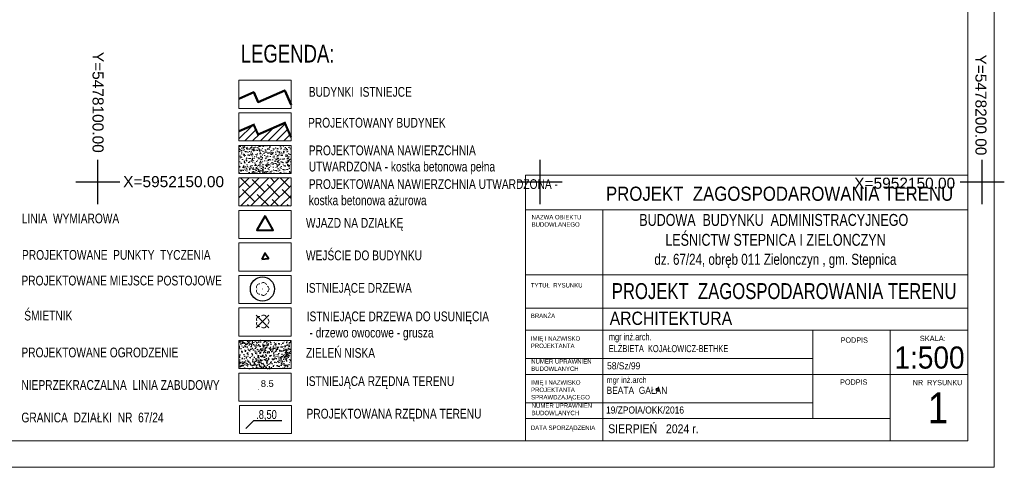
# Model space of a CAD drawing. Extents: x -3 to 10956327, y 0 to 11904415.
# Tile 3 of 14: x 5478091 to 5478202, y 5952118 to 5952168. Entities that reach past the tile are written whole.
import ezdxf
from ezdxf.enums import TextEntityAlignment as Align

# ---------------------------------------------------------------- set-up
doc = ezdxf.new("R2010")
doc.units = 0
doc.header["$LTSCALE"] = 0.5
doc.header["$PDMODE"] = 33
doc.header["$PDSIZE"] = 0.3
doc.linetypes.add('HIDDEN', pattern=[0.375, 0.25, -0.125])
doc.layers.get('0').update_dxf_attribs({"color": 251})
for name, color, linetype, lineweight in [('--budynek', 7, 'Continuous', 20), ('--drzewa do usunięcia', 1, 'Continuous', 30), ('--ist.drzewa', 104, 'Continuous', 25), ('--naw.utw.proj', 251, 'Continuous', 0), ('--tabelka rysunku', 7, 'Continuous', 0), ('--zagos.terenu', 7, 'Continuous', 30), ('--zagosp', 7, 'Continuous', 0), ('EGB_Budynek', 251, 'Continuous', 50), ('OTRN', 251, 'Continuous', 20), ('OTRN_O', 251, 'Continuous', 18), ('OTZ', 3, 'Continuous', 20)]:
    doc.layers.add(name, color=color, linetype=linetype, lineweight=lineweight)
for name, color, linetype in [('--rzędne terenu', 5, 'Continuous'), ('--trawa', 104, 'Continuous'), ('--utw.ażur', 251, 'Continuous'), ('PARSI', 7, 'Continuous'), ('Wymiarowanie', 7, 'Continuous')]:
    doc.layers.add(name, color=color, linetype=linetype)
doc.styles.add('1-500', font='arial.ttf', dxfattribs={"width": 0.75, "height": 1.25})
doc.styles.add('Arial narrow', font='arial.ttf', dxfattribs={"width": 0.85})
doc.styles.add('BDOT', font='Arial.ttf', dxfattribs={"width": 0.9})
doc.styles.add('MZSK', font='Arial.ttf', dxfattribs={"width": 0.9, "height": 0.75})
doc.styles.get("Standard").update_dxf_attribs({"font": 'arial.ttf', "width": 0.9})
doc.styles.add('STYL-1', font='arial.ttf', dxfattribs={"width": 0.75})

# ---------------------------------------------------------------- blocks, each defined once
blk = doc.blocks.new('mzsk')
at = {"layer": 'PARSI', "color": 0}
for p, q in [((0, -5), (0, 5)), ((5, 0), (-5, 0))]:
    blk.add_line(p, q, dxfattribs=at)
blk = doc.blocks.new('OTZL')
at = {"layer": 'OTZ', "color": 0, "lineweight": 18, "const_width": 0.1}
blk.add_lwpolyline([(-0.05, 0, 1), (0.05, 0, 1)], format="xyb", close=True, dxfattribs=at)
at = {"layer": 'OTZ', "color": 0, "lineweight": 18}
for centre, start, end in [((-0.65, 0.47), 84, 204), ((0.25, 0.76), 12, 132), ((0.8, 0), 300, 60), ((-0.65, -0.47), 156, 276), ((0.25, -0.76), 228, 348)]:
    blk.add_arc(centre, 0.7, start, end, dxfattribs=at)
blk = doc.blocks.new('krzyż')
for p, q in [((-0.5, 0), (0.5, 0)), ((0, -0.5), (0, 0.5))]:
    blk.add_line(p, q)
blk = doc.blocks.new('OTRN')
at = {"layer": 'OTRN', "color": 0, "const_width": 0.09}
blk.add_lwpolyline([(-0.04, 0, 1), (0.04, 0, 1)], format="xyb", close=True, dxfattribs=at)
at = {"layer": 'OTRN_O', "color": 0, "style": 'BDOT'}
blk.add_attdef('RZEDNA', (0.51, 0.52), '', height=1.5, dxfattribs=at)

msp = doc.modelspace()

# ---------------------------------------------------------------- hatches: boundary and pattern name
at = {"layer": '--budynek', "linetype": 'ByBlock'}
h = msp.add_hatch(dxfattribs=at)
h.set_pattern_fill('ANSI31', color=256, scale=5, style=0)
h.set_pattern_definition([(45, (-11001.5941, -7822.4303), (-0.44194173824, 0.44194173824), [])])
h.paths.add_polyline_path([(5478121.85, 5952155.053), (5478121.141, 5952156.691), (5478118.119, 5952155.372), (5478117.629, 5952156.469), (5478115.96, 5952155.745), (5478115.96, 5952154.65), (5478121.85, 5952154.65)])
at = {"layer": '--naw.utw.proj', "linetype": 'HIDDEN'}
h = msp.add_hatch(dxfattribs=at)
h.set_pattern_fill('02-Tynk zaprawa', color=256, scale=0.75)
h.set_pattern_definition([(10, (2710946.0333, 2969771.499), (-0.0214054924, 2.2809355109), [0, -0.75]), (12, (2710946.2583, 2969771.124), (-0.2477180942, 2.2476122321), [0, -0.75]), (-3, (2710945.7333, 2969770.974), (0.4922419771, 2.2272904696), [0, -1.125]), (-82, (2710945.8083, 2969771.0865), (3.1169359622, -0.6222621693), [0, -0.375]), (23, (2710945.7333, 2969771.0115), (0.5016122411, 2.657232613), [0, -0.6]), (58, (2710945.5833, 2969770.824), (2.8222854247, -0.4369839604), [0, -0.45]), (79, (2710945.5833, 2969771.274), (-2.771084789, 1.0734705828), [0, -0.675]), (40, (2710946.0333, 2969771.499), (-2.12318687, 3.1137120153), [0, -0.75]), (92, (2710946.2583, 2969771.124), (-3.0060248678, 0.120164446), [0, -0.75]), (-43, (2710945.7333, 2969770.974), (3.8547490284, 3.5838575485), [0, -1.125]), (-12, (2710945.8083, 2969771.0865), (1.4948562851, 1.9825248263), [0, -0.375]), (63, (2710945.7333, 2969771.0115), (-1.2569534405, 2.3239391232), [0, -0.675]), (6, (2710945.58334, 2969770.824), (1.161955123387, -0.292645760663), [0, -0.45]), (138, (2710945.5833, 2969771.274), (-2.8492060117, -2.3797636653), [0, -3.225]), (82, (2710946.0333, 2969771.499), (-2.1759132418, 0.684490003), [0.075, -0.75]), (-12, (2710946.2583, 2969771.124), (0.6878845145, 2.1540519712), [0.075, -0.75]), (37, (2710945.7333, 2969770.974), (-1.0545954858, 2.0226105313), [0.075, -1.125]), (-102, (2710945.8083, 2969771.0865), (2.7161355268, -1.6507900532), [0.075, -0.375]), (103, (2710945.7333, 2969771.0115), (-2.5297592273, 0.9554152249), [0.075, -0.6]), (-19, (2710945.5833, 2969770.824), (0.2090919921, -2.8482504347), [0.075, -0.45]), (9, (2710945.5833, 2969771.274), (0.0609655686, 2.9711164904), [0.075, -0.675]), (-92, (2710946.0333, 2969771.499), (3.73462829, -0.5056446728), [0.075, -0.75]), (-62, (2710946.2583, 2969771.124), (2.7544738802, 1.20975148), [0.075, -0.75]), (143, (2710945.7333, 2969770.974), (-3.459017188, -3.967155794), [0.075, -1.125]), (112, (2710945.8083, 2969771.0865), (-2.4795005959, 0.1306782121), [0.075, -0.375]), (-53, (2710945.7333, 2969771.0115), (2.6397547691, 0.1109944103), [0.075, -0.675]), (126, (2710945.58334, 2969770.824), (-0.32753889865, 1.152605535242), [0.075, -0.45]), (38, (2710945.5833, 2969771.274), (-1.8488502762, 3.219161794), [0.075, -3.225]), (82, (2710946.0408, 2969771.499), (-2.1759132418, 0.684490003), [0.075, -0.75]), (-12, (2710946.2658, 2969771.124), (0.6878845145, 2.1540519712), [0.075, -0.75]), (37, (2710945.7408, 2969770.974), (-1.0545954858, 2.0226105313), [0.075, -1.125]), (-102, (2710945.8158, 2969771.0865), (2.7161355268, -1.6507900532), [0.075, -0.375]), (103, (2710945.7408, 2969771.0115), (-2.5297592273, 0.9554152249), [0.075, -0.6]), (-19, (2710945.5758, 2969770.824), (0.2090919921, -2.8482504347), [0.075, -0.45]), (9, (2710945.5758, 2969771.274), (0.0609655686, 2.9711164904), [0.075, -0.675]), (-92, (2710946.041, 2969771.499), (3.73462829, -0.5056446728), [0.075, -0.75]), (-62, (2710946.2658, 2969771.124), (2.7544738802, 1.20975148), [0.075, -0.75]), (143, (2710945.741, 2969770.974), (-3.459017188, -3.967155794), [0.075, -1.125]), (112, (2710945.8158, 2969771.0865), (-2.4795005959, 0.1306782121), [0.075, -0.375]), (-53, (2710945.7408, 2969771.0115), (2.6397547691, 0.1109944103), [0.075, -0.675]), (126, (2710945.57584, 2969770.824), (-0.32753889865, 1.152605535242), [0.075, -0.45]), (38, (2710945.576, 2969771.274), (-1.8488502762, 3.219161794), [0.075, -3.225])])
h.paths.add_polyline_path([(5478115.96, 5952154.15), (5478121.85, 5952154.15), (5478121.85, 5952150.974), (5478115.96, 5952150.974)])
at = {"layer": '--trawa', "linetype": 'HIDDEN'}
h = msp.add_hatch(dxfattribs=at)
h.set_pattern_fill('02-Tynk zaprawa', color=256, scale=0.75)
h.set_pattern_definition([(10, (2710946.0333, 2969774.7423), (-0.0214054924, 2.2809355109), [0, -0.75]), (12, (2710946.2583, 2969774.3673), (-0.2477180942, 2.2476122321), [0, -0.75]), (-3, (2710945.7333, 2969774.2173), (0.4922419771, 2.2272904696), [0, -1.125]), (-82, (2710945.8083, 2969774.3298), (3.1169359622, -0.6222621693), [0, -0.375]), (23, (2710945.7333, 2969774.2548), (0.5016122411, 2.657232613), [0, -0.6]), (58, (2710945.5833, 2969774.0673), (2.8222854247, -0.4369839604), [0, -0.45]), (79, (2710945.5833, 2969774.5173), (-2.771084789, 1.0734705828), [0, -0.675]), (40, (2710946.0333, 2969774.7423), (-2.12318687, 3.1137120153), [0, -0.75]), (92, (2710946.2583, 2969774.3673), (-3.0060248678, 0.120164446), [0, -0.75]), (-43, (2710945.7333, 2969774.217), (3.8547490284, 3.5838575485), [0, -1.125]), (-12, (2710945.8083, 2969774.3298), (1.4948562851, 1.9825248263), [0, -0.375]), (63, (2710945.7333, 2969774.2548), (-1.2569534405, 2.3239391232), [0, -0.675]), (6, (2710945.58334, 2969774.06725), (1.161955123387, -0.292645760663), [0, -0.45]), (138, (2710945.5833, 2969774.5173), (-2.8492060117, -2.3797636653), [0, -3.225]), (82, (2710946.0333, 2969774.7423), (-2.1759132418, 0.684490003), [0.075, -0.75]), (-12, (2710946.2583, 2969774.3673), (0.6878845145, 2.1540519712), [0.075, -0.75]), (37, (2710945.7333, 2969774.2173), (-1.0545954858, 2.0226105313), [0.075, -1.125]), (-102, (2710945.8083, 2969774.3298), (2.7161355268, -1.6507900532), [0.075, -0.375]), (103, (2710945.7333, 2969774.2548), (-2.5297592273, 0.9554152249), [0.075, -0.6]), (-19, (2710945.5833, 2969774.0673), (0.2090919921, -2.8482504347), [0.075, -0.45]), (9, (2710945.5833, 2969774.5173), (0.0609655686, 2.9711164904), [0.075, -0.675]), (-92, (2710946.0333, 2969774.7423), (3.73462829, -0.5056446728), [0.075, -0.75]), (-62, (2710946.2583, 2969774.3673), (2.7544738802, 1.20975148), [0.075, -0.75]), (143, (2710945.7333, 2969774.217), (-3.459017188, -3.967155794), [0.075, -1.125]), (112, (2710945.8083, 2969774.3298), (-2.4795005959, 0.1306782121), [0.075, -0.375]), (-53, (2710945.7333, 2969774.2548), (2.6397547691, 0.1109944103), [0.075, -0.675]), (126, (2710945.58334, 2969774.06725), (-0.32753889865, 1.152605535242), [0.075, -0.45]), (38, (2710945.5833, 2969774.5173), (-1.8488502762, 3.219161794), [0.075, -3.225]), (82, (2710946.0408, 2969774.7423), (-2.1759132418, 0.684490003), [0.075, -0.75]), (-12, (2710946.2658, 2969774.3673), (0.6878845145, 2.1540519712), [0.075, -0.75]), (37, (2710945.7408, 2969774.2173), (-1.0545954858, 2.0226105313), [0.075, -1.125]), (-102, (2710945.8158, 2969774.3298), (2.7161355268, -1.6507900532), [0.075, -0.375]), (103, (2710945.7408, 2969774.2548), (-2.5297592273, 0.9554152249), [0.075, -0.6]), (-19, (2710945.5758, 2969774.0673), (0.2090919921, -2.8482504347), [0.075, -0.45]), (9, (2710945.5758, 2969774.5173), (0.0609655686, 2.9711164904), [0.075, -0.675]), (-92, (2710946.041, 2969774.7423), (3.73462829, -0.5056446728), [0.075, -0.75]), (-62, (2710946.2658, 2969774.3673), (2.7544738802, 1.20975148), [0.075, -0.75]), (143, (2710945.741, 2969774.217), (-3.459017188, -3.967155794), [0.075, -1.125]), (112, (2710945.8158, 2969774.3298), (-2.4795005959, 0.1306782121), [0.075, -0.375]), (-53, (2710945.7408, 2969774.2548), (2.6397547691, 0.1109944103), [0.075, -0.675]), (126, (2710945.57584, 2969774.06725), (-0.32753889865, 1.152605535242), [0.075, -0.45]), (38, (2710945.576, 2969774.5173), (-1.8488502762, 3.219161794), [0.075, -3.225])])
h.paths.add_polyline_path([(5478115.96, 5952132.095), (5478121.85, 5952132.095), (5478121.85, 5952128.919), (5478115.96, 5952128.919)])
at = {"layer": '--utw.ażur'}
h = msp.add_hatch(dxfattribs=at)
h.set_pattern_fill('ANSI38', color=256, scale=0.25, style=0)
h.set_pattern_definition([(45, (-82.0777, -65.9159), (-0.56126600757, 0.56126600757), []), (135, (-82.0777, -65.9159), (-1.6837980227, 0.56126600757), [1.984375, -1.190625])])
h.paths.add_polyline_path([(5478115.96, 5952150.474), (5478121.85, 5952150.474), (5478121.85, 5952147.298), (5478115.96, 5952147.298)])

# ---------------------------------------------------------------- linework, layer by layer
at = {"layer": '--budynek', "elevation": 10.26}
msp.add_lwpolyline([(5478115.96, 5952155.745, 0.25, 0.25, 0), (5478117.629, 5952156.469, 0.25, 0.25, 0), (5478118.119, 5952155.372, 0.25, 0.25, 0), (5478121.141, 5952156.691, 0.25, 0.25, 0), (5478121.85, 5952155.053, 0.25, 0.25, 0)], format="xyseb", dxfattribs=at)
at = {"layer": '--ist.drzewa', "linetype": 'ByBlock'}
msp.add_circle((5478118.612, 5952137.914), 1.366, dxfattribs=at)
at = {"layer": '--rzędne terenu', "linetype": 'ByBlock', "elevation": 10.26}
msp.add_lwpolyline([(5478120.794, 5952122.996), (5478117.607, 5952122.996), (5478116.741, 5952122.129)], dxfattribs=at)
at = {"layer": '--tabelka rysunku', "linetype": 'Continuous'}
for p, q in [((5478198.358, 5952146.855), (5478148.358, 5952146.855)), ((5478157.108, 5952146.855), (5478157.108, 5952120.761)), ((5478198.358, 5952139.511), (5478148.358, 5952139.511)), ((5478198.358, 5952139.511), (5478148.358, 5952139.511)), ((5478198.358, 5952135.761), (5478148.358, 5952135.761)), ((5478198.358, 5952133.261), (5478148.358, 5952133.261)), ((5478180.858, 5952123.261), (5478180.858, 5952133.261)), ((5478189.608, 5952120.761), (5478189.608, 5952133.261)), ((5478180.858, 5952130.061), (5478148.358, 5952130.061)), ((5478189.608, 5952128.261), (5478148.358, 5952128.261)), ((5478189.608, 5952128.261), (5478198.358, 5952128.261)), ((5478180.858, 5952125.061), (5478148.358, 5952125.061)), ((5478189.608, 5952123.261), (5478148.358, 5952123.261))]:
    msp.add_line(p, q, dxfattribs=at)
for points in [[(5477991.358, 5952117.761), (5478201.358, 5952117.761), (5478201.358, 5952266.261), (5477991.358, 5952266.261)], [(5478003.358, 5952120.761), (5478198.358, 5952120.761), (5478198.358, 5952263.261), (5478003.358, 5952263.261)], [(5478148.358, 5952120.761), (5478198.358, 5952120.761), (5478198.358, 5952150.761), (5478148.358, 5952150.761)]]:
    msp.add_lwpolyline(points, close=True, dxfattribs=at)
at = {"layer": '--zagosp', "linetype": 'Continuous'}
for points in [[(5478115.96, 5952161.501), (5478121.85, 5952161.501), (5478121.85, 5952158.326), (5478115.96, 5952158.326)], [(5478115.96, 5952157.826), (5478121.85, 5952157.826), (5478121.85, 5952154.65), (5478115.96, 5952154.65)], [(5478115.96, 5952154.15), (5478121.85, 5952154.15), (5478121.85, 5952150.974), (5478115.96, 5952150.974)], [(5478115.96, 5952150.474), (5478121.85, 5952150.474), (5478121.85, 5952147.298), (5478115.96, 5952147.298)], [(5478115.96, 5952146.798), (5478121.85, 5952146.798), (5478121.85, 5952143.622), (5478115.96, 5952143.622)], [(5478115.96, 5952143.122), (5478121.85, 5952143.122), (5478121.85, 5952139.947), (5478115.96, 5952139.947)], [(5478115.96, 5952139.447), (5478121.85, 5952139.447), (5478121.85, 5952136.271), (5478115.96, 5952136.271)], [(5478115.96, 5952135.771), (5478121.85, 5952135.771), (5478121.85, 5952132.595), (5478115.96, 5952132.595)], [(5478115.96, 5952132.095), (5478121.85, 5952132.095), (5478121.85, 5952128.919), (5478115.96, 5952128.919)]]:
    msp.add_lwpolyline(points, close=True, dxfattribs=at)
at = {"layer": '--zagosp', "color": 0, "linetype": 'Continuous'}
for points in [[(5478115.96, 5952128.419), (5478121.85, 5952128.419), (5478121.85, 5952125.243), (5478115.96, 5952125.243)], [(5478116.026, 5952124.743), (5478121.915, 5952124.743), (5478121.915, 5952121.568), (5478116.026, 5952121.568)]]:
    msp.add_lwpolyline(points, close=True, dxfattribs=at)
at = {"color": 0, "linetype": 'Continuous', "lineweight": 40, "elevation": 10.26}
msp.add_lwpolyline([(5478118.907, 5952146.178), (5478117.981, 5952144.574), (5478119.832, 5952144.574)], close=True, dxfattribs=at)
at = {"color": 0, "linetype": 'Continuous', "lineweight": 40}
msp.add_lwpolyline([(5478118.552, 5952141.303), (5478119.281, 5952141.345), (5478118.881, 5952141.955)], close=True, dxfattribs=at)
msp.add_point((5478163.298, 5952126.55))
at = {"layer": 'EGB_Budynek', "linetype": 'Continuous', "lineweight": 50, "elevation": 10.26}
msp.add_lwpolyline([(5478115.96, 5952159.421), (5478117.629, 5952160.145), (5478118.119, 5952159.047), (5478121.141, 5952160.366), (5478121.85, 5952158.729)], dxfattribs=at)

# ---------------------------------------------------------------- block references
at = {"layer": '--drzewa do usunięcia', "xscale": 2, "yscale": 2, "zscale": 2, "rotation": 45}
msp.add_blockref('krzyż', (5478118.612, 5952134.239), dxfattribs=at)
at = {"layer": 'OTRN', "xscale": 0.5, "yscale": 0.5, "zscale": 0.5}
msp.add_blockref('OTRN', (5478118.175, 5952126.585, 8.46), dxfattribs=at).add_auto_attribs({'RZEDNA': '8.5'})
at = {"layer": 'OTZ', "lineweight": 18, "xscale": 0.5, "yscale": 0.5, "zscale": 0.5}
for p in [(5478118.612, 5952137.914), (5478118.612, 5952134.239)]:
    msp.add_blockref('OTZL', p, dxfattribs=at)
at = {"layer": 'PARSI', "xscale": 0.5, "yscale": 0.5, "zscale": 0.5}
for p in [(5478100, 5952150), (5478150, 5952150), (5478200, 5952150)]:
    msp.add_blockref('mzsk', p, dxfattribs=at)

# ---------------------------------------------------------------- texts
at = {"layer": '--rzędne terenu', "insert": (5478117.903, 5952124.224), "char_height": 1, "width": 11.893, "attachment_point": 1, "style": 'STYL-1'}
msp.add_mtext('.8,50 ', dxfattribs=at)
at = {"layer": '--tabelka rysunku', "style": 'Arial narrow'}
msp.add_text('SKALA:', height=0.6, dxfattribs=at).set_placement((5478192.944, 5952132.628), align=Align.TOP_LEFT)
at = {"layer": '--tabelka rysunku', "style": 'Arial narrow', "width": 0.908571}
msp.add_text('1:500', height=2.5, dxfattribs=at).set_placement((5478190.071, 5952131.418), align=Align.TOP_LEFT)
at = {"layer": '--tabelka rysunku', "ltscale": 35, "attachment_point": 2}
for s, insert, char_height, width, style in [('PROJEKT  ZAGOSPODAROWANIA TERENU', (5478177.089, 5952149.482), 1.6, 62.79822, 'Arial narrow'), ('{\\W0.75;PROJEKT  ZAGOSPODAROWANIA TERENU}', (5478177.603, 5952138.577), 1.8, 58.93762, 'STYL-1'), ('\\pxql;ARCHITEKTURA', (5478189.274, 5952135.354), 1.5, 62.79822, 'Arial narrow')]:
    msp.add_mtext(s, dxfattribs=dict(at, insert=insert, char_height=char_height, width=width, style=style))
at = {"layer": '--tabelka rysunku'}
for s, insert, char_height, width, attachment_point, style in [('NAZWA OBIEKTU\\PBUDOWLANEGO', (5478149.051, 5952146.287), 0.5, 27.71764, 1, 'Arial narrow'), ('{\\H0.75x;BUDOWA  BUDYNKU  ADMINISTRACYJNEGO\\P LEŚNICTW STEPNICA I ZIELONCZYN\\P\\H0.9259x; dz. 67/24, obręb 011 Zielonczyn , gm. Stepnica}', (5478176.43, 5952146.396), 1.8, 1194.58312, 2, '1-500'), ('TYTUŁ  RYSUNKU', (5478148.96, 5952138.584), 0.5, 27.71764, 1, 'Arial narrow'), ('BRANŻA', (5478148.96, 5952135.134), 0.5, 27.71764, 1, 'Arial narrow'), ('IMIĘ I NAZWISKO \\PPROJEKTANTA', (5478148.96, 5952132.573), 0.5, 27.71764, 1, 'Arial narrow'), ('PODPIS ', (5478183.993, 5952132.439), 0.6, 27.71764, 1, 'Arial narrow'), ('NUMER UPRAWNIEŃ \\PBUDOWLANYCH', (5478149.005, 5952129.987), 0.5, 27.71764, 1, 'Arial narrow'), ('\\P58/Sz/99', (5478157.589, 5952130.963), 0.8, 27.71764, 1, 'Arial narrow'), ('IMIĘ I NAZWISKO \\PPROJEKTANTA\\PSPRAWDZAJĄCEGO', (5478148.989, 5952127.6), 0.5, 27.71764, 1, 'Arial narrow'), ('{\\H0.8333x;mgr inż.arch\\P}BEATA  GAŁAN    \\P    ', (5478157.524, 5952127.972), 0.8, 21.98918, 1, 'Arial narrow'), ('PODPIS  ', (5478183.937, 5952127.694), 0.6, 27.71764, 1, 'Arial narrow'), ('NR  RYSUNKU', (5478192.143, 5952127.64), 0.6, 7.21461, 1, 'Arial narrow'), ('1', (5478193.851, 5952126.217), 3.5, 6.50967, 1, 'Arial narrow'), ('NUMER UPRAWNIEŃ \\PBUDOWLANYCH', (5478149.057, 5952124.985), 0.5, 27.71764, 1, 'Arial narrow'), (' 19/ZPOIA/OKK/2016\\P       ', (5478157.201, 5952124.635), 0.8, 21.98918, 1, 'Arial narrow'), ('DATA SPORZĄDZENIA', (5478148.96, 5952122.479), 0.5, 27.71764, 1, 'Arial narrow'), ('SIERPIEŃ   2024 r.', (5478157.708, 5952122.618), 1, 27.71764, 1, 'Arial narrow')]:
    msp.add_mtext(s, dxfattribs=dict(at, insert=insert, char_height=char_height, width=width, attachment_point=attachment_point, style=style))
at = {"layer": '--tabelka rysunku', "insert": (5478157.779, 5952132.909), "char_height": 0.8, "width": 27.71764, "attachment_point": 1}
msp.add_mtext('{\\W0.75;mgr inż.arch.\\PELŻBIETA  KOJAŁOWICZ-BETHKE}', dxfattribs=at)
msp.add_mtext('{\\W0.75;mgr inż.arch.\\PELŻBIETA  KOJAŁOWICZ-BETHKE}', dxfattribs=at)
at = {"layer": '--zagos.terenu', "linetype": 'Continuous', "char_height": 1.1, "rotation": 0}
for s, insert, width, attachment_point, style in [('BUDYNKI  ISTNIEJCE', (5478123.853, 5952160.744), 27.2795, 1, 'STYL-1'), ('\\pxql;PROJEKTOWANY BUDYNEK', (5478153.633, 5952157.258), 59.72916, 2, '1-500')]:
    msp.add_mtext(s, dxfattribs=dict(at, insert=insert, width=width, attachment_point=attachment_point, style=style))
at = {"layer": '--zagos.terenu', "linetype": 'Continuous', "char_height": 1.1, "attachment_point": 1, "style": 'STYL-1'}
for s, insert, width in [('ISTNIEJĄCE DRZEWA', (5478123.531, 5952138.589), 19.40385), ('ISTNIEJĄCE DRZEWA DO USUNIĘCIA\\P - drzewo owocowe - grusza', (5478123.614, 5952135.37), 25.28536), ('ZIELEŃ NISKA', (5478123.531, 5952131.237), 25.28536)]:
    msp.add_mtext(s, dxfattribs=dict(at, insert=insert, width=width))
at = {"layer": '--zagosp', "linetype": 'Continuous', "insert": (5478116.163, 5952165.512), "char_height": 2, "width": 23.6515, "attachment_point": 1, "rotation": 0, "style": 'STYL-1'}
msp.add_mtext('LEGENDA:', dxfattribs=at)
at = {"layer": '--zagosp', "linetype": 'Continuous', "char_height": 1.1, "attachment_point": 1, "style": 'STYL-1'}
for s, insert, width in [('PROJEKTOWANA NAWIERZCHNIA UTWARDZONA - kostka betonowa pełna', (5478123.853, 5952154.133), 23.53929), ('PROJEKTOWANA NAWIERZCHNIA UTWARDZONA - kostka betonowa ażurowa', (5478123.853, 5952150.319), 29.27053), ('LINIA  WYMIAROWA', (5478091.404, 5952146.437), 23.58835), ('WJAZD NA DZIAŁKĘ  ', (5478123.531, 5952145.94), 19.40385), ('PROJEKTOWANE  PUNKTY  TYCZENIA', (5478091.424, 5952142.318), 28.47695), ('WEJŚCIE DO BUDYNKU', (5478123.531, 5952142.265), 19.40385), ('PROJEKTOWANE MIEJSCE POSTOJOWE', (5478091.359, 5952139.416), 29.12893), (' ŚMIETNIK ', (5478091.359, 5952135.456), 23.58835), ('PROJEKTOWANE OGRODZENIE', (5478091.359, 5952131.29), 23.91665), ('NIEPRZEKRACZALNA  LINIA ZABUDOWY', (5478091.359, 5952127.614), 30.9482), ('ISTNIEJĄCA RZĘDNA TERENU', (5478123.531, 5952128.051), 23.58835), ('PROJEKTOWANA RZĘDNA TERENU', (5478123.597, 5952124.375), 23.58835), ('GRANICA  DZIAŁKI  NR  67/24', (5478091.359, 5952123.939), 19.40385)]:
    msp.add_mtext(s, dxfattribs=dict(at, insert=insert, width=width))
at = {"layer": 'Wymiarowanie', "style": 'MZSK'}
for s, p in [('Y=5478100.00', (5478100.649, 5952153.31)), ('Y=5478200.00', (5478200.484, 5952153.011))]:
    msp.add_text(s, height=1.25, rotation=-90, dxfattribs=at).set_placement(p, align=Align.TOP_RIGHT)
for p in [(5478102.863, 5952149.048), (5478185.532, 5952148.87)]:
    msp.add_text('X=5952150.00', height=1.25, dxfattribs=at).set_placement(p, align=Align.BOTTOM_LEFT)

doc.saveas('drawing.dxf')
